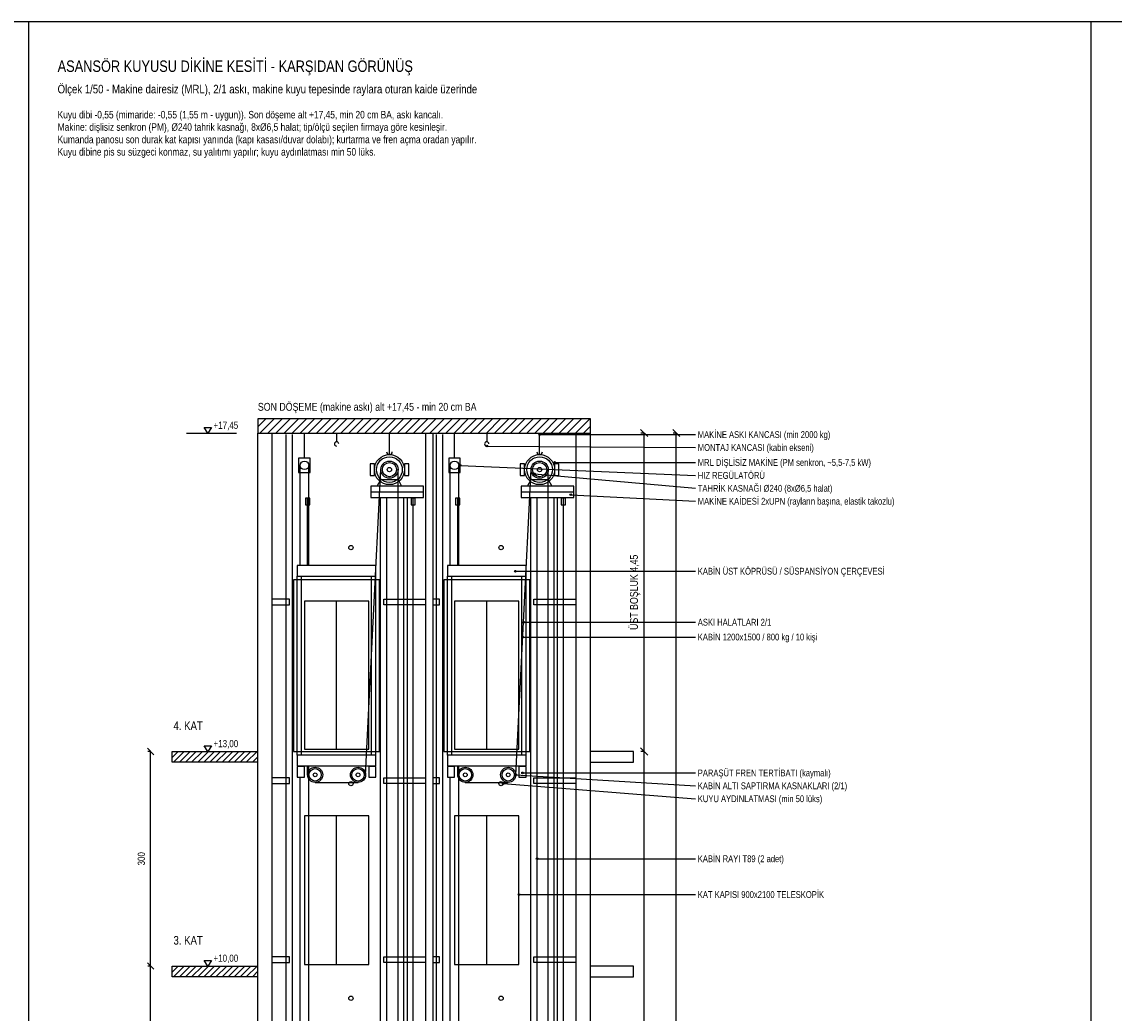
# Model space of a CAD drawing. Header units: centimetres. Extents: x 0 to 15445, y -30 to 2970.
# Tile 23 of 34: x 11795 to 13322, y 1584 to 2970. Entities that reach past the tile are written whole.
import ezdxf
from ezdxf.enums import TextEntityAlignment as Align

# ---------------------------------------------------------------- set-up
doc = ezdxf.new("R2010")
doc.units = ezdxf.units.CM
for name, color, linetype in [('ASN-BASLIK', 5, 'CONTINUOUS'), ('ASN-CERCEVE', 7, 'CONTINUOUS'), ('ASN-DUVAR', 7, 'CONTINUOUS'), ('ASN-HALAT', 6, 'CONTINUOUS'), ('ASN-KABIN', 5, 'CONTINUOUS'), ('ASN-KAPI', 3, 'CONTINUOUS'), ('ASN-KOT', 2, 'CONTINUOUS'), ('ASN-MOTOR', 6, 'CONTINUOUS'), ('ASN-OLCU', 3, 'CONTINUOUS'), ('ASN-RAY', 1, 'CONTINUOUS'), ('ASN-TARAMA', 8, 'CONTINUOUS'), ('ASN-UYARI', 1, 'CONTINUOUS'), ('ASN-YAZI', 4, 'CONTINUOUS'), ('ASN-YUK', 1, 'CONTINUOUS')]:
    doc.layers.add(name, color=color, linetype=linetype)
doc.styles.get("Standard").update_dxf_attribs({"font": 'arial.ttf', "width": 0.8})

msp = doc.modelspace()

# ---------------------------------------------------------------- linework, layer by layer
at = {"layer": 'ASN-CERCEVE'}
for p, q in [((11805, 0), (11805, 2970)), ((13290, 0), (13290, 2970))]:
    msp.add_line(p, q, dxfattribs=at)
for points in [[(0, 0), (15445, 0), (15445, 2970), (0, 2970)], [(100, 0), (15420, 0), (15420, 2970), (100, 2970)]]:
    msp.add_lwpolyline(points, close=True, dxfattribs=at)
at = {"layer": 'ASN-DUVAR'}
for p, q in [((12125, 595), (12125, 2395)), ((12145, 595), (12145, 2395)), ((12360, 595), (12360, 2395)), ((12370, 595), (12370, 2395)), ((12570, 595), (12570, 2395)), ((12590, 595), (12590, 2395))]:
    msp.add_line(p, q, dxfattribs=at)
msp.add_lwpolyline([(12125, 2395), (12590, 2395), (12590, 2415), (12125, 2415)], close=True, dxfattribs=at)
for points in [[(12125, 1935), (12005, 1935), (12005, 1950), (12125, 1950)], [(12590, 1935), (12650, 1935), (12650, 1950), (12590, 1950)], [(12125, 1635), (12005, 1635), (12005, 1650), (12125, 1650)], [(12590, 1635), (12650, 1635), (12650, 1650), (12590, 1650)]]:
    msp.add_lwpolyline(points, dxfattribs=at)
at = {"layer": 'ASN-HALAT'}
for p, q in [((12184, 2210), (12184, 2350)), ((12196, 2210), (12196, 2350)), ((12275.6, 1917.4), (12296.9, 2344)), ((12320.9, 934.6), (12320.9, 2344)), ((12394, 2210), (12394, 2350)), ((12406, 2210), (12406, 2350)), ((12485.6, 1917.4), (12506.9, 2344)), ((12530.9, 934.6), (12530.9, 2344)), ((12194.4, 2210), (12194.4, 2305)), ((12342.1, 934.6), (12342.1, 2305)), ((12404.4, 2210), (12404.4, 2305)), ((12552.1, 934.6), (12552.1, 2305)), ((12194.4, 1917.4), (12194.4, 1930)), ((12196, 635), (12196, 1930)), ((12404.4, 1917.4), (12404.4, 1930)), ((12406, 635), (12406, 1930)), ((12184, 635), (12184, 1914)), ((12394, 635), (12394, 1914)), ((12205, 1906.8), (12265, 1906.8)), ((12415, 1906.8), (12475, 1906.8))]:
    msp.add_line(p, q, dxfattribs=at)
for points in [[(12191.4, 2295), (12197.4, 2295), (12197.4, 2304), (12191.4, 2304)], [(12339.1, 2295), (12345.1, 2295), (12345.1, 2304), (12339.1, 2304)], [(12401.4, 2295), (12407.4, 2295), (12407.4, 2304), (12401.4, 2304)], [(12549.1, 2295), (12555.1, 2295), (12555.1, 2304), (12549.1, 2304)]]:
    msp.add_lwpolyline(points, close=True, dxfattribs=at)
at = {"layer": 'ASN-KABIN'}
for p, q in [((12180, 1945), (12180, 2195)), ((12186, 1945), (12186, 2195)), ((12284, 1945), (12284, 2195)), ((12290, 1945), (12290, 2195)), ((12390, 1945), (12390, 2195)), ((12396, 1945), (12396, 2195)), ((12494, 1945), (12494, 2195)), ((12500, 1945), (12500, 2195))]:
    msp.add_line(p, q, dxfattribs=at)
for points in [[(12180, 2195), (12290, 2195), (12290, 2210), (12180, 2210)], [(12390, 2195), (12500, 2195), (12500, 2210), (12390, 2210)], [(12175, 1950), (12295, 1950), (12295, 2190), (12175, 2190)], [(12385, 1950), (12505, 1950), (12505, 2190), (12385, 2190)], [(12180, 1930), (12290, 1930), (12290, 1945), (12180, 1945)], [(12390, 1930), (12500, 1930), (12500, 1945), (12390, 1945)]]:
    msp.add_lwpolyline(points, close=True, dxfattribs=at)
at = {"layer": 'ASN-KAPI'}
for p, q in [((12235, 1953), (12235, 2160)), ((12445, 1953), (12445, 2160)), ((12235, 1652), (12235, 1860)), ((12445, 1652), (12445, 1860))]:
    msp.add_line(p, q, dxfattribs=at)
for points in [[(12190, 1953), (12280, 1953), (12280, 2160), (12190, 2160)], [(12400, 1953), (12490, 1953), (12490, 2160), (12400, 2160)], [(12190, 1652), (12280, 1652), (12280, 1860), (12190, 1860)], [(12400, 1652), (12490, 1652), (12490, 1860), (12400, 1860)]]:
    msp.add_lwpolyline(points, close=True, dxfattribs=at)
at = {"layer": 'ASN-KOT'}
for p, q in [((12025, 2395), (12095, 2395)), ((12025, 1950), (12095, 1950)), ((12025, 1650), (12095, 1650))]:
    msp.add_line(p, q, dxfattribs=at)
for points in [[(12055, 2395), (12050, 2403), (12060, 2403)], [(12055, 1950), (12050, 1958), (12060, 1958)], [(12055, 1650), (12050, 1658), (12060, 1658)]]:
    msp.add_lwpolyline(points, close=True, dxfattribs=at)
at = {"layer": 'ASN-MOTOR'}
for p, q in [((12190, 2360), (12190, 2395)), ((12235, 2395), (12235, 2383)), ((12308.9, 2365), (12308.9, 2395)), ((12400, 2360), (12400, 2395)), ((12445, 2395), (12445, 2383)), ((12518.9, 2365), (12518.9, 2395)), ((12283, 2313), (12356.5, 2313)), ((12493, 2313), (12566.5, 2313))]:
    msp.add_line(p, q, dxfattribs=at)
for points in [[(12182, 2340), (12198, 2340), (12198, 2360), (12182, 2360)], [(12281.9, 2336), (12287.9, 2336), (12287.9, 2352), (12281.9, 2352)], [(12329.9, 2336), (12335.9, 2336), (12335.9, 2352), (12329.9, 2352)], [(12392, 2340), (12408, 2340), (12408, 2360), (12392, 2360)], [(12491.9, 2336), (12497.9, 2336), (12497.9, 2352), (12491.9, 2352)], [(12539.9, 2336), (12545.9, 2336), (12545.9, 2352), (12539.9, 2352)], [(12283, 2305), (12356.5, 2305), (12356.5, 2321), (12283, 2321)], [(12493, 2305), (12566.5, 2305), (12566.5, 2321), (12493, 2321)]]:
    msp.add_lwpolyline(points, close=True, dxfattribs=at)
for points in [[(12291.9, 2321), (12296.9, 2330), (12320.9, 2330), (12325.9, 2321)], [(12501.9, 2321), (12506.9, 2330), (12530.9, 2330), (12535.9, 2321)]]:
    msp.add_lwpolyline(points, dxfattribs=at)
for centre, radius in [((12190, 2350), 6), ((12308.9, 2344), 21), ((12308.9, 2344), 18), ((12308.9, 2344), 12), ((12308.9, 2344), 9.84), ((12400, 2350), 6), ((12518.9, 2344), 21), ((12518.9, 2344), 18), ((12518.9, 2344), 12), ((12518.9, 2344), 9.84), ((12308.9, 2344), 3), ((12518.9, 2344), 3), ((12255, 2235), 3), ((12465, 2235), 3), ((12205, 1917.4), 10.6), ((12205, 1917.4), 8.69), ((12265, 1917.4), 10.6), ((12265, 1917.4), 8.69), ((12415, 1917.4), 10.6), ((12415, 1917.4), 8.69), ((12475, 1917.4), 10.6), ((12475, 1917.4), 8.69), ((12205, 1917.4), 2.65), ((12265, 1917.4), 2.65), ((12415, 1917.4), 2.65), ((12475, 1917.4), 2.65), ((12255, 1905), 3), ((12465, 1905), 3), ((12255, 1605), 3), ((12465, 1605), 3)]:
    msp.add_circle(centre, radius, dxfattribs=at)
for centre, radius, start, end in [((12235, 2380), 3, 0, 270), ((12445, 2380), 3, 0, 270), ((12308.9, 2369), 4, 180, 360), ((12518.9, 2369), 4, 180, 360)]:
    msp.add_arc(centre, radius, start, end, dxfattribs=at)
at = {"layer": 'ASN-OLCU'}
for p, q in [((12670, 2390.1), (12660, 2399.9)), ((12715, 2390.1), (12705, 2399.9)), ((12665, 2395), (12660.6, 2395)), ((12665, 1950), (12665, 2395)), ((12710, 2395), (12705.6, 2395)), ((12710, 595), (12710, 2395)), ((12670, 1945), (12660, 1955)), ((12670, 1945), (12660, 1955)), ((11979.5, 1945.5), (11970.5, 1954.5)), ((11975, 1950), (11971, 1950)), ((11975, 1650), (11975, 1950)), ((12665, 1950), (12660.6, 1950)), ((12665, 1950), (12660.6, 1950)), ((12665, 750), (12665, 1950)), ((11979.5, 1645.5), (11970.5, 1654.5)), ((11979.5, 1645.5), (11970.5, 1654.5)), ((11975, 1650), (11971, 1650)), ((11975, 1650), (11971, 1650)), ((11975, 1350), (11975, 1650))]:
    msp.add_line(p, q, dxfattribs=at)
at = {"layer": 'ASN-RAY'}
for p, q in [((12164.6, 595), (12164.6, 2393)), ((12173.5, 595), (12173.5, 2393)), ((12374.6, 595), (12374.6, 2393)), ((12383.5, 595), (12383.5, 2393)), ((12296.5, 595), (12296.5, 2305)), ((12305.4, 595), (12305.4, 2305)), ((12329, 945.6), (12329, 2305)), ((12334, 945.6), (12334, 2305)), ((12506.5, 595), (12506.5, 2305)), ((12515.4, 595), (12515.4, 2305)), ((12539, 945.6), (12539, 2305)), ((12544, 945.6), (12544, 2305))]:
    msp.add_line(p, q, dxfattribs=at)
for points in [[(12145, 2155), (12169, 2155), (12169, 2163), (12145, 2163)], [(12360, 2155), (12301, 2155), (12301, 2163), (12360, 2163)], [(12370, 2155), (12379, 2155), (12379, 2163), (12370, 2163)], [(12570, 2155), (12511, 2155), (12511, 2163), (12570, 2163)], [(12145, 1905), (12169, 1905), (12169, 1913), (12145, 1913)], [(12360, 1905), (12301, 1905), (12301, 1913), (12360, 1913)], [(12370, 1905), (12379, 1905), (12379, 1913), (12370, 1913)], [(12570, 1905), (12511, 1905), (12511, 1913), (12570, 1913)], [(12145, 1655), (12169, 1655), (12169, 1663), (12145, 1663)], [(12360, 1655), (12301, 1655), (12301, 1663), (12360, 1663)], [(12370, 1655), (12379, 1655), (12379, 1663), (12370, 1663)], [(12570, 1655), (12511, 1655), (12511, 1663), (12570, 1663)]]:
    msp.add_lwpolyline(points, dxfattribs=at)
at = {"layer": 'ASN-TARAMA'}
for p, q in [((12125, 2403.7), (12136.3, 2415)), ((12127.6, 2395), (12147.6, 2415)), ((12138.9, 2395), (12158.9, 2415)), ((12150.3, 2395), (12170.3, 2415)), ((12161.6, 2395), (12181.6, 2415)), ((12172.9, 2395), (12192.9, 2415)), ((12184.2, 2395), (12204.2, 2415)), ((12195.5, 2395), (12215.5, 2415)), ((12206.8, 2395), (12226.8, 2415)), ((12218.1, 2395), (12238.1, 2415)), ((12229.4, 2395), (12249.4, 2415)), ((12240.8, 2395), (12260.8, 2415)), ((12252.1, 2395), (12272.1, 2415)), ((12263.4, 2395), (12283.4, 2415)), ((12274.7, 2395), (12294.7, 2415)), ((12286, 2395), (12306, 2415)), ((12297.3, 2395), (12317.3, 2415)), ((12308.6, 2395), (12328.6, 2415)), ((12320, 2395), (12340, 2415)), ((12331.3, 2395), (12351.3, 2415)), ((12342.6, 2395), (12362.6, 2415)), ((12353.9, 2395), (12373.9, 2415)), ((12365.2, 2395), (12385.2, 2415)), ((12376.5, 2395), (12396.5, 2415)), ((12387.8, 2395), (12407.8, 2415)), ((12399.2, 2395), (12419.2, 2415)), ((12410.5, 2395), (12430.5, 2415)), ((12421.8, 2395), (12441.8, 2415)), ((12433.1, 2395), (12453.1, 2415)), ((12444.4, 2395), (12464.4, 2415)), ((12455.7, 2395), (12475.7, 2415)), ((12467, 2395), (12487, 2415)), ((12478.3, 2395), (12498.3, 2415)), ((12489.7, 2395), (12509.7, 2415)), ((12501, 2395), (12521, 2415)), ((12512.3, 2395), (12532.3, 2415)), ((12523.6, 2395), (12543.6, 2415)), ((12534.9, 2395), (12554.9, 2415)), ((12546.2, 2395), (12566.2, 2415)), ((12557.5, 2395), (12577.5, 2415)), ((12568.9, 2395), (12588.9, 2415)), ((12580.2, 2395), (12590, 2404.8)), ((12005, 1941.5), (12013.5, 1950)), ((12007, 1935), (12022, 1950)), ((12015.5, 1935), (12030.5, 1950)), ((12023.9, 1935), (12038.9, 1950)), ((12032.4, 1935), (12047.4, 1950)), ((12040.9, 1935), (12055.9, 1950)), ((12049.4, 1935), (12064.4, 1950)), ((12057.9, 1935), (12072.9, 1950)), ((12066.4, 1935), (12081.4, 1950)), ((12074.9, 1935), (12089.9, 1950)), ((12083.3, 1935), (12098.3, 1950)), ((12091.8, 1935), (12106.8, 1950)), ((12100.3, 1935), (12115.3, 1950)), ((12108.8, 1935), (12123.8, 1950)), ((12117.3, 1935), (12125, 1942.7)), ((12005, 1641.5), (12013.5, 1650)), ((12007, 1635), (12022, 1650)), ((12015.5, 1635), (12030.5, 1650)), ((12023.9, 1635), (12038.9, 1650)), ((12032.4, 1635), (12047.4, 1650)), ((12040.9, 1635), (12055.9, 1650)), ((12049.4, 1635), (12064.4, 1650)), ((12057.9, 1635), (12072.9, 1650)), ((12066.4, 1635), (12081.4, 1650)), ((12074.9, 1635), (12089.9, 1650)), ((12083.3, 1635), (12098.3, 1650)), ((12091.8, 1635), (12106.8, 1650)), ((12100.3, 1635), (12115.3, 1650)), ((12108.8, 1635), (12123.8, 1650)), ((12117.3, 1635), (12125, 1642.7))]:
    msp.add_line(p, q, dxfattribs=at)
at = {"layer": 'ASN-YAZI'}
for p, q in [((12518.9, 2393), (12737, 2393)), ((12445, 2377), (12737, 2374.9)), ((12539.9, 2354), (12737, 2354)), ((12408, 2350), (12737, 2335.9)), ((12511.7, 2338), (12737, 2317.9)), ((12562.5, 2309), (12737, 2299.8)), ((12485, 2202), (12737, 2202)), ((12496.2, 2130.7), (12737, 2130.7)), ((12495, 2110), (12737, 2110)), ((12485.6, 1917.4), (12737, 1902)), ((12495, 1920), (12737, 1920)), ((12468, 1905), (12737, 1883.9)), ((12515.4, 1800), (12737, 1800)), ((12490, 1750), (12737, 1750))]:
    msp.add_line(p, q, dxfattribs=at)
for centre in [(12518.9, 2393), (12445, 2377), (12539.9, 2354), (12408, 2350), (12511.7, 2338), (12562.5, 2309), (12485, 2202), (12496.2, 2130.7), (12495, 2110), (12485.6, 1917.4), (12495, 1920), (12468, 1905), (12515.4, 1800), (12490, 1750)]:
    msp.add_circle(centre, 1.2, dxfattribs=at)
at = {"layer": 'ASN-YUK'}
for points in [[(12180, 1914), (12190, 1914), (12190, 1929), (12180, 1929)], [(12280, 1914), (12290, 1914), (12290, 1929), (12280, 1929)], [(12390, 1914), (12400, 1914), (12400, 1929), (12390, 1929)], [(12490, 1914), (12500, 1914), (12500, 1929), (12490, 1929)]]:
    msp.add_lwpolyline(points, close=True, dxfattribs=at)

# ---------------------------------------------------------------- texts
at = {"layer": 'ASN-BASLIK', "width": 0.8}
for s, height, p in [('ASANSÖR KUYUSU DİKİNE KESİTİ - KARŞIDAN GÖRÜNÜŞ', 16, (11845, 2900)), ('Ölçek 1/50 - Makine dairesiz (MRL), 2/1 askı, makine kuyu tepesinde raylara oturan kaide üzerinde', 12, (11845, 2870)), ('4. KAT', 12, (12007, 1980)), ('3. KAT', 12, (12007, 1680))]:
    msp.add_text(s, height=height, dxfattribs=at).set_placement(p)
at = {"layer": 'ASN-KOT', "width": 0.8}
for s, p in [('+17,45', (12063, 2398)), ('+13,00', (12063, 1953)), ('+10,00', (12063, 1653))]:
    msp.add_text(s, height=10, dxfattribs=at).set_placement(p, align=Align.BOTTOM_LEFT)
at = {"layer": 'ASN-OLCU', "width": 0.8}
for s, height, p in [('ÜST BOŞLUK 4,45', 11, (12659.5, 2172.5)), ('300', 10, (11970, 1800))]:
    msp.add_text(s, height=height, rotation=90, dxfattribs=at).set_placement(p, align=Align.BOTTOM_CENTER)
at = {"layer": 'ASN-UYARI', "width": 0.8}
msp.add_text('SON DÖŞEME (makine askı) alt +17,45 - min 20 cm BA', height=11, dxfattribs=at).set_placement((12125, 2423), align=Align.BOTTOM_LEFT)
at = {"layer": 'ASN-YAZI', "width": 0.8}
for s, p in [('Kuyu dibi -0,55 (mimaride: -0,55 (1,55 m - uygun)). Son döşeme alt +17,45, min 20 cm BA, askı kancalı.', (11845, 2835)), ('Makine: dişlisiz senkron (PM), %%c240 tahrik kasnağı, 8x%%c6,5 halat; tip/ölçü seçilen firmaya göre kesinleşir.', (11845, 2817.7)), ('Kumanda panosu son durak kat kapısı yanında (kapı kasası/duvar dolabı); kurtarma ve fren açma oradan yapılır.', (11845, 2800.3)), ('Kuyu dibine pis su süzgeci konmaz, su yalıtımı yapılır; kuyu aydınlatması min 50 lüks.', (11845, 2783))]:
    msp.add_text(s, height=10.5, dxfattribs=at).set_placement(p)
for s, p in [('MAKİNE ASKI KANCASI (min 2000 kg)', (12740, 2393)), ('MONTAJ KANCASI (kabin ekseni)', (12740, 2374.9)), ('MRL DİŞLİSİZ MAKİNE (PM senkron, ~5,5-7,5 kW)', (12740, 2354)), ('HIZ REGÜLATÖRÜ', (12740, 2335.9)), ('TAHRİK KASNAĞI %%c240 (8x%%c6,5 halat)', (12740, 2317.9)), ('MAKİNE KAİDESİ 2xUPN (rayların başına, elastik takozlu)', (12740, 2299.8)), ('KABİN ÜST KÖPRÜSÜ / SÜSPANSİYON ÇERÇEVESİ', (12740, 2202)), ('ASKI HALATLARI 2/1', (12740, 2130.7)), ('KABİN 1200x1500 / 800 kg / 10 kişi', (12740, 2110)), ('PARAŞÜT FREN TERTİBATI (kaymalı)', (12740, 1920)), ('KABİN ALTI SAPTIRMA KASNAKLARI (2/1)', (12740, 1902)), ('KUYU AYDINLATMASI (min 50 lüks)', (12740, 1883.9)), ('KABİN RAYI T89 (2 adet)', (12740, 1800)), ('KAT KAPISI 900x2100 TELESKOPİK', (12740, 1750))]:
    msp.add_text(s, height=9.5, dxfattribs=at).set_placement(p, align=Align.MIDDLE_LEFT)

doc.saveas('drawing.dxf')
